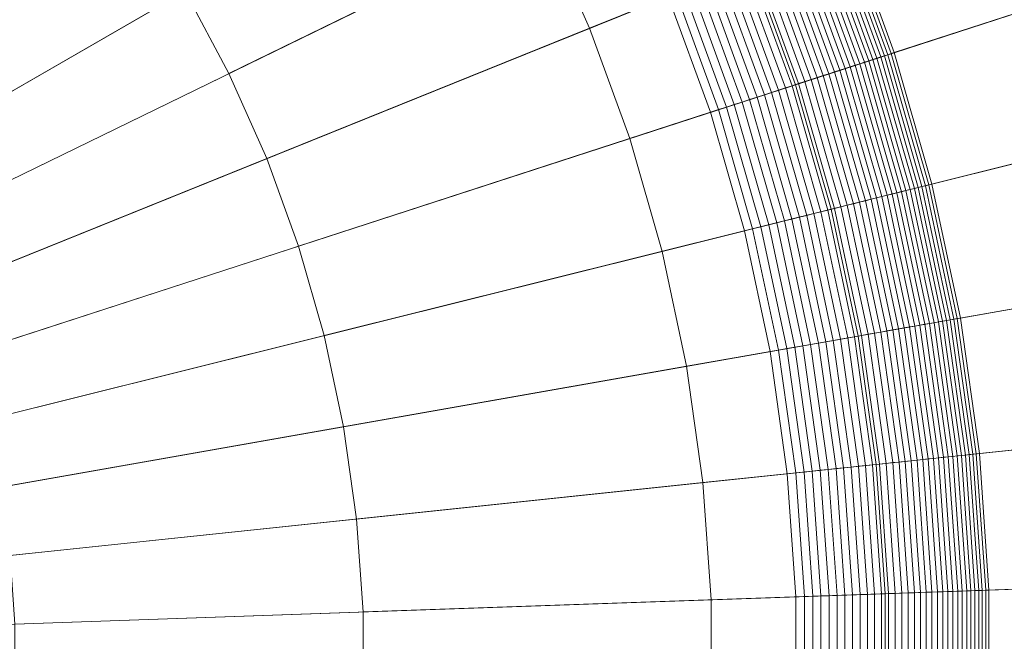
# Model space of a CAD drawing. Header units: millimetres. Extents: x -219 to 220, y -220 to 220.
# Tile 111 of 146: x 17 to 34, y 0 to 11. Entities that reach past the tile are written whole.
import ezdxf

# ---------------------------------------------------------------- set-up
doc = ezdxf.new("R2010")
doc.units = ezdxf.units.MM
doc.layers.add('LUCIDO_1', color=1, linetype='Continuous', lineweight=20, true_color=0xff0000)
doc.layers.add('Nessuna', color=7, linetype='Continuous', lineweight=9)

# ---------------------------------------------------------------- blocks, each defined once
blk = doc.blocks.new('Group-1')
at = {"layer": 'Nessuna', "color": 250, "linetype": 'Continuous', "lineweight": 20, "true_color": 0x444444, "transparency": 33554687}
for points in [[(0.392, -0.041, -69.941), (19.201, 25.847, -69.941), (17.35, 27.096, -69.941)], [(0.392, -0.041, -69.941), (20.962, 24.472, -69.941), (19.201, 25.847, -69.941)], [(0.392, -0.041, -69.941), (22.621, 22.978, -69.941), (20.962, 24.472, -69.941)], [(0.392, -0.041, -69.941), (24.173, 21.371, -69.941), (22.621, 22.978, -69.941)], [(0.392, -0.041, -69.941), (25.609, 19.66, -69.941), (24.173, 21.371, -69.941)], [(0.392, -0.041, -69.941), (26.922, 17.853, -69.941), (25.609, 19.66, -69.941)], [(21.944, 19.364, -77.941), (23.245, 17.813, -77.941), (13.789, 10.425, -77.941), (13.026, 11.334, -77.941)], [(0.392, -0.041, -69.941), (28.105, 15.959, -69.941), (26.922, 17.853, -69.941)], [(23.245, 17.813, -77.941), (24.434, 16.175, -77.941), (14.486, 9.465, -77.941), (13.789, 10.425, -77.941)], [(24.434, 16.175, -77.941), (25.507, 14.459, -77.941), (15.115, 8.459, -77.941), (14.486, 9.465, -77.941)], [(0.392, -0.041, -69.941), (29.154, 13.987, -69.941), (28.105, 15.959, -69.941)], [(25.507, 14.459, -77.941), (26.457, 12.672, -77.941), (15.672, 7.411, -77.941), (15.115, 8.459, -77.941)], [(0.392, -0.041, -69.941), (30.062, 11.946, -69.941), (29.154, 13.987, -69.941)], [(29.154, 13.987, -74.941), (30.062, 11.946, -74.941), (27.281, 10.822, -77.941), (26.457, 12.672, -77.941)], [(26.457, 12.672, -77.941), (27.281, 10.822, -77.941), (16.154, 6.327, -77.941), (15.672, 7.411, -77.941)], [(0.392, -0.041, -69.941), (30.826, 9.847, -69.941), (30.062, 11.946, -69.941)], [(30.062, 11.946, -74.941), (30.826, 9.847, -74.941), (27.973, 8.92, -77.941), (27.281, 10.822, -77.941)], [(30.062, 11.946, -69.941), (30.826, 9.847, -69.941), (30.826, 9.847, -74.941), (30.062, 11.946, -74.941)], [(27.281, 10.822, -77.941), (27.973, 8.92, -77.941), (16.56, 5.212, -77.941), (16.154, 6.327, -77.941)], [(0.392, -0.041, -69.941), (31.442, 7.7, -69.941), (30.826, 9.847, -69.941)], [(30.826, 9.847, -74.941), (31.442, 7.7, -74.941), (28.531, 6.975, -77.941), (27.973, 8.92, -77.941)], [(30.826, 9.847, -69.941), (31.442, 7.7, -69.941), (31.442, 7.7, -74.941), (30.826, 9.847, -74.941)], [(27.973, 8.92, -77.941), (28.531, 6.975, -77.941), (16.887, 4.072, -77.941), (16.56, 5.212, -77.941)], [(0.392, -0.041, -69.941), (31.906, 5.516, -69.941), (31.442, 7.7, -69.941)], [(31.442, 7.7, -74.941), (31.906, 5.516, -74.941), (28.952, 4.995, -77.941), (28.531, 6.975, -77.941)], [(31.442, 7.7, -69.941), (31.906, 5.516, -69.941), (31.906, 5.516, -74.941), (31.442, 7.7, -74.941)], [(28.531, 6.975, -77.941), (28.952, 4.995, -77.941), (17.134, 2.911, -77.941), (16.887, 4.072, -77.941)], [(0.392, -0.041, -69.941), (32.217, 3.304, -69.941), (31.906, 5.516, -69.941)], [(31.906, 5.516, -74.941), (32.217, 3.304, -74.941), (29.233, 2.99, -77.941), (28.952, 4.995, -77.941)], [(31.906, 5.516, -69.941), (32.217, 3.304, -69.941), (32.217, 3.304, -74.941), (31.906, 5.516, -74.941)], [(28.952, 4.995, -77.941), (29.233, 2.99, -77.941), (17.299, 1.736, -77.941), (17.134, 2.911, -77.941)], [(0.392, -0.041, -69.941), (32.373, 1.076, -69.941), (32.217, 3.304, -69.941)], [(32.217, 3.304, -74.941), (32.373, 1.076, -74.941), (29.375, 0.971, -77.941), (29.233, 2.99, -77.941)], [(32.217, 3.304, -69.941), (32.373, 1.076, -69.941), (32.373, 1.076, -74.941), (32.217, 3.304, -74.941)], [(29.233, 2.99, -77.941), (29.375, 0.971, -77.941), (17.382, 0.552, -77.941), (17.299, 1.736, -77.941)], [(0.392, -0.041, -69.941), (32.373, -1.158, -69.941), (32.373, 1.076, -69.941)], [(32.373, 1.076, -74.941), (32.373, -1.158, -74.941), (29.375, -1.053, -77.941), (29.375, 0.971, -77.941)], [(32.373, 1.076, -69.941), (32.373, -1.158, -69.941), (32.373, -1.158, -74.941), (32.373, 1.076, -74.941)], [(29.375, 0.971, -77.941), (29.375, -1.053, -77.941), (17.382, -0.634, -77.941), (17.382, 0.552, -77.941)]]:
    blk.add_3dface(points, dxfattribs=at)
at = {"layer": 'Nessuna', "color": 7, "linetype": 'Continuous', "lineweight": 9, "transparency": 33554687}
for points in [[(35.033, 19.959, -97.712), (36.344, 17.494, -97.712), (21.065, 10.041, -97.712), (20.311, 11.459, -97.712)], [(36.344, 17.494, -97.712), (37.48, 14.943, -97.712), (21.718, 8.575, -97.712), (21.065, 10.041, -97.712)], [(20.311, 11.459, -92.712), (21.065, 10.041, -92.712), (27.769, 13.311, -86.722), (26.771, 15.189, -86.722)], [(37.48, 14.943, -97.712), (38.435, 12.32, -97.712), (22.267, 7.066, -97.712), (21.718, 8.575, -97.712)], [(31.72, 12.616, -81.761), (32.526, 10.4, -81.761), (35.353, 11.318, -71.709), (34.475, 13.729, -71.709)], [(21.065, 10.041, -92.712), (21.718, 8.575, -92.712), (28.634, 11.369, -86.722), (27.769, 13.311, -86.722)], [(31.556, 12.55, -82.301), (32.358, 10.345, -82.301), (32.417, 10.364, -82.122), (31.614, 12.573, -82.122)], [(31.614, 12.573, -82.122), (32.417, 10.364, -82.122), (32.473, 10.383, -81.942), (31.668, 12.595, -81.942)], [(31.668, 12.595, -81.942), (32.473, 10.383, -81.942), (32.526, 10.4, -81.761), (31.72, 12.616, -81.761)], [(31.065, 12.351, -83.517), (31.855, 10.182, -83.517), (31.936, 10.208, -83.348), (31.144, 12.383, -83.348)], [(31.144, 12.383, -83.348), (31.936, 10.208, -83.348), (32.014, 10.233, -83.177), (31.22, 12.414, -83.177)], [(31.22, 12.414, -83.177), (32.014, 10.233, -83.177), (32.089, 10.258, -83.005), (31.294, 12.444, -83.005)], [(31.294, 12.444, -83.005), (32.089, 10.258, -83.005), (32.161, 10.281, -82.831), (31.364, 12.472, -82.831)], [(31.364, 12.472, -82.831), (32.161, 10.281, -82.831), (32.23, 10.304, -82.656), (31.431, 12.499, -82.656)], [(31.431, 12.499, -82.656), (32.23, 10.304, -82.656), (32.296, 10.325, -82.479), (31.495, 12.525, -82.479)], [(31.495, 12.525, -82.479), (32.296, 10.325, -82.479), (32.358, 10.345, -82.301), (31.556, 12.55, -82.301)], [(38.435, 12.32, -97.712), (39.204, 9.636, -97.712), (22.709, 5.523, -97.712), (22.267, 7.066, -97.712)], [(30.719, 12.211, -84.177), (31.499, 10.066, -84.177), (31.593, 10.096, -84.015), (30.809, 12.248, -84.015)], [(30.809, 12.248, -84.015), (31.593, 10.096, -84.015), (31.683, 10.126, -83.851), (30.897, 12.284, -83.851)], [(30.897, 12.284, -83.851), (31.683, 10.126, -83.851), (31.77, 10.154, -83.685), (30.983, 12.318, -83.685)], [(30.983, 12.318, -83.685), (31.77, 10.154, -83.685), (31.855, 10.182, -83.517), (31.065, 12.351, -83.517)], [(30.222, 12.011, -84.959), (30.99, 9.901, -84.959), (31.098, 9.936, -84.807), (30.327, 12.053, -84.807)], [(30.327, 12.053, -84.807), (31.098, 9.936, -84.807), (31.202, 9.97, -84.652), (30.429, 12.094, -84.652)], [(30.429, 12.094, -84.652), (31.202, 9.97, -84.652), (31.304, 10.003, -84.496), (30.528, 12.135, -84.496)], [(30.528, 12.135, -84.496), (31.304, 10.003, -84.496), (31.403, 10.035, -84.337), (30.625, 12.174, -84.337)], [(30.625, 12.174, -84.337), (31.403, 10.035, -84.337), (31.499, 10.066, -84.177), (30.719, 12.211, -84.177)], [(29.777, 11.831, -85.546), (30.534, 9.752, -85.546), (30.652, 9.791, -85.403), (29.892, 11.878, -85.403)], [(29.892, 11.878, -85.403), (30.652, 9.791, -85.403), (30.767, 9.828, -85.257), (30.005, 11.923, -85.257)], [(30.005, 11.923, -85.257), (30.767, 9.828, -85.257), (30.88, 9.865, -85.109), (30.115, 11.968, -85.109)], [(30.115, 11.968, -85.109), (30.88, 9.865, -85.109), (30.99, 9.901, -84.959), (30.222, 12.011, -84.959)], [(29.417, 11.686, -85.961), (30.164, 9.632, -85.961), (30.29, 9.673, -85.825), (29.539, 11.735, -85.825)], [(29.539, 11.735, -85.825), (30.29, 9.673, -85.825), (30.413, 9.713, -85.687), (29.659, 11.784, -85.687)], [(29.659, 11.784, -85.687), (30.413, 9.713, -85.687), (30.534, 9.752, -85.546), (29.777, 11.831, -85.546)], [(29.035, 11.531, -86.354), (29.773, 9.505, -86.354), (29.906, 9.548, -86.226), (29.165, 11.584, -86.226)], [(29.165, 11.584, -86.226), (29.906, 9.548, -86.226), (30.036, 9.591, -86.095), (29.292, 11.635, -86.095)], [(29.292, 11.635, -86.095), (30.036, 9.591, -86.095), (30.164, 9.632, -85.961), (29.417, 11.686, -85.961)], [(20.311, 11.459, -97.712), (21.065, 10.041, -97.712), (21.065, 10.041, -92.712), (20.311, 11.459, -92.712)], [(21.718, 8.575, -92.712), (22.267, 7.066, -92.712), (29.361, 9.371, -86.722), (28.634, 11.369, -86.722)], [(28.634, 11.369, -86.722), (29.361, 9.371, -86.722), (29.5, 9.417, -86.602), (28.77, 11.424, -86.602)], [(28.77, 11.424, -86.602), (29.5, 9.417, -86.602), (29.638, 9.461, -86.479), (28.904, 11.478, -86.479)], [(28.904, 11.478, -86.479), (29.638, 9.461, -86.479), (29.773, 9.505, -86.354), (29.035, 11.531, -86.354)], [(32.526, 10.4, -81.761), (33.176, 8.133, -81.761), (36.06, 8.852, -71.709), (35.353, 11.318, -71.709)], [(32.358, 10.345, -82.301), (33.005, 8.09, -82.301), (33.065, 8.105, -82.122), (32.417, 10.364, -82.122)], [(32.417, 10.364, -82.122), (33.065, 8.105, -82.122), (33.122, 8.119, -81.942), (32.473, 10.383, -81.942)], [(32.473, 10.383, -81.942), (33.122, 8.119, -81.942), (33.176, 8.133, -81.761), (32.526, 10.4, -81.761)], [(31.77, 10.154, -83.685), (32.405, 7.941, -83.685), (32.491, 7.962, -83.517), (31.855, 10.182, -83.517)], [(31.855, 10.182, -83.517), (32.491, 7.962, -83.517), (32.574, 7.983, -83.348), (31.936, 10.208, -83.348)], [(31.936, 10.208, -83.348), (32.574, 7.983, -83.348), (32.654, 8.003, -83.177), (32.014, 10.233, -83.177)], [(32.014, 10.233, -83.177), (32.654, 8.003, -83.177), (32.73, 8.022, -83.005), (32.089, 10.258, -83.005)], [(32.089, 10.258, -83.005), (32.73, 8.022, -83.005), (32.804, 8.04, -82.831), (32.161, 10.281, -82.831)], [(32.161, 10.281, -82.831), (32.804, 8.04, -82.831), (32.874, 8.057, -82.656), (32.23, 10.304, -82.656)], [(32.23, 10.304, -82.656), (32.874, 8.057, -82.656), (32.941, 8.074, -82.479), (32.296, 10.325, -82.479)], [(32.296, 10.325, -82.479), (32.941, 8.074, -82.479), (33.005, 8.09, -82.301), (32.358, 10.345, -82.301)], [(21.065, 10.041, -97.712), (21.718, 8.575, -97.712), (21.718, 8.575, -92.712), (21.065, 10.041, -92.712)], [(31.304, 10.003, -84.496), (31.929, 7.822, -84.496), (32.031, 7.847, -84.337), (31.403, 10.035, -84.337)], [(31.403, 10.035, -84.337), (32.031, 7.847, -84.337), (32.129, 7.872, -84.177), (31.499, 10.066, -84.177)], [(31.499, 10.066, -84.177), (32.129, 7.872, -84.177), (32.224, 7.895, -84.015), (31.593, 10.096, -84.015)], [(31.593, 10.096, -84.015), (32.224, 7.895, -84.015), (32.316, 7.918, -83.851), (31.683, 10.126, -83.851)], [(31.683, 10.126, -83.851), (32.316, 7.918, -83.851), (32.405, 7.941, -83.685), (31.77, 10.154, -83.685)], [(30.767, 9.828, -85.257), (31.382, 7.685, -85.257), (31.497, 7.714, -85.109), (30.88, 9.865, -85.109)], [(30.88, 9.865, -85.109), (31.497, 7.714, -85.109), (31.609, 7.742, -84.959), (30.99, 9.901, -84.959)], [(30.99, 9.901, -84.959), (31.609, 7.742, -84.959), (31.719, 7.769, -84.807), (31.098, 9.936, -84.807)], [(31.098, 9.936, -84.807), (31.719, 7.769, -84.807), (31.826, 7.796, -84.652), (31.202, 9.97, -84.652)], [(31.202, 9.97, -84.652), (31.826, 7.796, -84.652), (31.929, 7.822, -84.496), (31.304, 10.003, -84.496)], [(30.164, 9.632, -85.961), (30.766, 7.532, -85.961), (30.895, 7.564, -85.825), (30.29, 9.673, -85.825)], [(30.29, 9.673, -85.825), (30.895, 7.564, -85.825), (31.02, 7.595, -85.687), (30.413, 9.713, -85.687)], [(30.413, 9.713, -85.687), (31.02, 7.595, -85.687), (31.143, 7.626, -85.546), (30.534, 9.752, -85.546)], [(30.534, 9.752, -85.546), (31.143, 7.626, -85.546), (31.264, 7.656, -85.403), (30.652, 9.791, -85.403)], [(30.652, 9.791, -85.403), (31.264, 7.656, -85.403), (31.382, 7.685, -85.257), (30.767, 9.828, -85.257)], [(39.204, 9.636, -97.712), (39.785, 6.905, -97.712), (23.043, 3.953, -97.712), (22.709, 5.523, -97.712)], [(29.638, 9.461, -86.479), (30.229, 7.398, -86.479), (30.367, 7.432, -86.354), (29.773, 9.505, -86.354)], [(29.773, 9.505, -86.354), (30.367, 7.432, -86.354), (30.503, 7.466, -86.226), (29.906, 9.548, -86.226)], [(29.906, 9.548, -86.226), (30.503, 7.466, -86.226), (30.636, 7.499, -86.095), (30.036, 9.591, -86.095)], [(30.036, 9.591, -86.095), (30.636, 7.499, -86.095), (30.766, 7.532, -85.961), (30.164, 9.632, -85.961)], [(22.267, 7.066, -92.712), (22.709, 5.523, -92.712), (29.947, 7.328, -86.722), (29.361, 9.371, -86.722)], [(29.361, 9.371, -86.722), (29.947, 7.328, -86.722), (30.089, 7.363, -86.602), (29.5, 9.417, -86.602)], [(29.5, 9.417, -86.602), (30.089, 7.363, -86.602), (30.229, 7.398, -86.479), (29.638, 9.461, -86.479)], [(33.176, 8.133, -81.761), (33.667, 5.826, -81.761), (36.593, 6.342, -71.709), (36.06, 8.852, -71.709)], [(21.718, 8.575, -97.712), (22.267, 7.066, -97.712), (22.267, 7.066, -92.712), (21.718, 8.575, -92.712)], [(32.491, 7.962, -83.517), (32.971, 5.703, -83.517), (33.055, 5.718, -83.348), (32.574, 7.983, -83.348)], [(32.574, 7.983, -83.348), (33.055, 5.718, -83.348), (33.136, 5.733, -83.177), (32.654, 8.003, -83.177)], [(32.654, 8.003, -83.177), (33.136, 5.733, -83.177), (33.214, 5.746, -83.005), (32.73, 8.022, -83.005)], [(32.73, 8.022, -83.005), (33.214, 5.746, -83.005), (33.289, 5.759, -82.831), (32.804, 8.04, -82.831)], [(32.804, 8.04, -82.831), (33.289, 5.759, -82.831), (33.36, 5.772, -82.656), (32.874, 8.057, -82.656)], [(32.874, 8.057, -82.656), (33.36, 5.772, -82.656), (33.428, 5.784, -82.479), (32.941, 8.074, -82.479)], [(32.941, 8.074, -82.479), (33.428, 5.784, -82.479), (33.493, 5.795, -82.301), (33.005, 8.09, -82.301)], [(33.005, 8.09, -82.301), (33.493, 5.795, -82.301), (33.554, 5.806, -82.122), (33.065, 8.105, -82.122)], [(33.065, 8.105, -82.122), (33.554, 5.806, -82.122), (33.612, 5.816, -81.942), (33.122, 8.119, -81.942)], [(33.122, 8.119, -81.942), (33.612, 5.816, -81.942), (33.667, 5.826, -81.761), (33.176, 8.133, -81.761)], [(31.826, 7.796, -84.652), (32.296, 5.584, -84.652), (32.401, 5.603, -84.496), (31.929, 7.822, -84.496)], [(31.929, 7.822, -84.496), (32.401, 5.603, -84.496), (32.504, 5.621, -84.337), (32.031, 7.847, -84.337)], [(32.031, 7.847, -84.337), (32.504, 5.621, -84.337), (32.603, 5.639, -84.177), (32.129, 7.872, -84.177)], [(32.129, 7.872, -84.177), (32.603, 5.639, -84.177), (32.7, 5.656, -84.015), (32.224, 7.895, -84.015)], [(32.224, 7.895, -84.015), (32.7, 5.656, -84.015), (32.793, 5.672, -83.851), (32.316, 7.918, -83.851)], [(32.316, 7.918, -83.851), (32.793, 5.672, -83.851), (32.884, 5.688, -83.685), (32.405, 7.941, -83.685)], [(32.405, 7.941, -83.685), (32.884, 5.688, -83.685), (32.971, 5.703, -83.517), (32.491, 7.962, -83.517)], [(31.143, 7.626, -85.546), (31.603, 5.462, -85.546), (31.726, 5.484, -85.403), (31.264, 7.656, -85.403)], [(31.264, 7.656, -85.403), (31.726, 5.484, -85.403), (31.845, 5.505, -85.257), (31.382, 7.685, -85.257)], [(31.382, 7.685, -85.257), (31.845, 5.505, -85.257), (31.962, 5.525, -85.109), (31.497, 7.714, -85.109)], [(31.497, 7.714, -85.109), (31.962, 5.525, -85.109), (32.076, 5.546, -84.959), (31.609, 7.742, -84.959)], [(31.609, 7.742, -84.959), (32.076, 5.546, -84.959), (32.187, 5.565, -84.807), (31.719, 7.769, -84.807)], [(31.719, 7.769, -84.807), (32.187, 5.565, -84.807), (32.296, 5.584, -84.652), (31.826, 7.796, -84.652)], [(30.367, 7.432, -86.354), (30.815, 5.323, -86.354), (30.953, 5.348, -86.226), (30.503, 7.466, -86.226)], [(30.503, 7.466, -86.226), (30.953, 5.348, -86.226), (31.088, 5.371, -86.095), (30.636, 7.499, -86.095)], [(30.636, 7.499, -86.095), (31.088, 5.371, -86.095), (31.221, 5.395, -85.961), (30.766, 7.532, -85.961)], [(30.766, 7.532, -85.961), (31.221, 5.395, -85.961), (31.351, 5.418, -85.825), (30.895, 7.564, -85.825)], [(30.895, 7.564, -85.825), (31.351, 5.418, -85.825), (31.478, 5.44, -85.687), (31.02, 7.595, -85.687)], [(31.02, 7.595, -85.687), (31.478, 5.44, -85.687), (31.603, 5.462, -85.546), (31.143, 7.626, -85.546)], [(22.709, 5.523, -92.712), (23.043, 3.953, -92.712), (30.389, 5.248, -86.722), (29.947, 7.328, -86.722)], [(29.947, 7.328, -86.722), (30.389, 5.248, -86.722), (30.533, 5.274, -86.602), (30.089, 7.363, -86.602)], [(30.089, 7.363, -86.602), (30.533, 5.274, -86.602), (30.676, 5.299, -86.479), (30.229, 7.398, -86.479)], [(30.229, 7.398, -86.479), (30.676, 5.299, -86.479), (30.815, 5.323, -86.354), (30.367, 7.432, -86.354)], [(22.267, 7.066, -97.712), (22.709, 5.523, -97.712), (22.709, 5.523, -92.712), (22.267, 7.066, -92.712)], [(39.785, 6.905, -97.712), (40.173, 4.14, -97.712), (23.266, 2.363, -97.712), (23.043, 3.953, -97.712)], [(33.667, 5.826, -81.761), (33.995, 3.491, -81.761), (36.951, 3.801, -71.709), (36.593, 6.342, -71.709)], [(33.289, 5.759, -82.831), (33.613, 3.451, -82.831), (33.685, 3.458, -82.656), (33.36, 5.772, -82.656)], [(33.36, 5.772, -82.656), (33.685, 3.458, -82.656), (33.754, 3.465, -82.479), (33.428, 5.784, -82.479)], [(33.428, 5.784, -82.479), (33.754, 3.465, -82.479), (33.819, 3.472, -82.301), (33.493, 5.795, -82.301)], [(33.493, 5.795, -82.301), (33.819, 3.472, -82.301), (33.881, 3.479, -82.122), (33.554, 5.806, -82.122)], [(33.554, 5.806, -82.122), (33.881, 3.479, -82.122), (33.94, 3.485, -81.942), (33.612, 5.816, -81.942)], [(33.612, 5.816, -81.942), (33.94, 3.485, -81.942), (33.995, 3.491, -81.761), (33.667, 5.826, -81.761)], [(32.296, 5.584, -84.652), (32.61, 3.345, -84.652), (32.717, 3.356, -84.496), (32.401, 5.603, -84.496)], [(32.401, 5.603, -84.496), (32.717, 3.356, -84.496), (32.82, 3.367, -84.337), (32.504, 5.621, -84.337)], [(32.504, 5.621, -84.337), (32.82, 3.367, -84.337), (32.921, 3.378, -84.177), (32.603, 5.639, -84.177)], [(32.603, 5.639, -84.177), (32.921, 3.378, -84.177), (33.019, 3.388, -84.015), (32.7, 5.656, -84.015)], [(32.7, 5.656, -84.015), (33.019, 3.388, -84.015), (33.113, 3.398, -83.851), (32.793, 5.672, -83.851)], [(32.793, 5.672, -83.851), (33.113, 3.398, -83.851), (33.204, 3.408, -83.685), (32.884, 5.688, -83.685)], [(32.884, 5.688, -83.685), (33.204, 3.408, -83.685), (33.292, 3.417, -83.517), (32.971, 5.703, -83.517)], [(32.971, 5.703, -83.517), (33.292, 3.417, -83.517), (33.377, 3.426, -83.348), (33.055, 5.718, -83.348)], [(33.055, 5.718, -83.348), (33.377, 3.426, -83.348), (33.459, 3.434, -83.177), (33.136, 5.733, -83.177)], [(33.136, 5.733, -83.177), (33.459, 3.434, -83.177), (33.538, 3.443, -83.005), (33.214, 5.746, -83.005)], [(33.214, 5.746, -83.005), (33.538, 3.443, -83.005), (33.613, 3.451, -82.831), (33.289, 5.759, -82.831)], [(22.709, 5.523, -97.712), (23.043, 3.953, -97.712), (23.043, 3.953, -92.712), (22.709, 5.523, -92.712)], [(31.351, 5.418, -85.825), (31.656, 3.245, -85.825), (31.785, 3.258, -85.687), (31.478, 5.44, -85.687)], [(31.478, 5.44, -85.687), (31.785, 3.258, -85.687), (31.911, 3.272, -85.546), (31.603, 5.462, -85.546)], [(31.603, 5.462, -85.546), (31.911, 3.272, -85.546), (32.035, 3.285, -85.403), (31.726, 5.484, -85.403)], [(31.726, 5.484, -85.403), (32.035, 3.285, -85.403), (32.155, 3.297, -85.257), (31.845, 5.505, -85.257)], [(31.845, 5.505, -85.257), (32.155, 3.297, -85.257), (32.273, 3.31, -85.109), (31.962, 5.525, -85.109)], [(31.962, 5.525, -85.109), (32.273, 3.31, -85.109), (32.389, 3.322, -84.959), (32.076, 5.546, -84.959)], [(32.076, 5.546, -84.959), (32.389, 3.322, -84.959), (32.501, 3.334, -84.807), (32.187, 5.565, -84.807)], [(32.187, 5.565, -84.807), (32.501, 3.334, -84.807), (32.61, 3.345, -84.652), (32.296, 5.584, -84.652)], [(30.389, 5.248, -86.722), (30.685, 3.143, -86.722), (30.831, 3.158, -86.602), (30.533, 5.274, -86.602)], [(30.533, 5.274, -86.602), (30.831, 3.158, -86.602), (30.974, 3.173, -86.479), (30.676, 5.299, -86.479)], [(30.676, 5.299, -86.479), (30.974, 3.173, -86.479), (31.116, 3.188, -86.354), (30.815, 5.323, -86.354)], [(30.815, 5.323, -86.354), (31.116, 3.188, -86.354), (31.254, 3.203, -86.226), (30.953, 5.348, -86.226)], [(30.953, 5.348, -86.226), (31.254, 3.203, -86.226), (31.391, 3.217, -86.095), (31.088, 5.371, -86.095)], [(31.088, 5.371, -86.095), (31.391, 3.217, -86.095), (31.525, 3.231, -85.961), (31.221, 5.395, -85.961)], [(31.221, 5.395, -85.961), (31.525, 3.231, -85.961), (31.656, 3.245, -85.825), (31.351, 5.418, -85.825)], [(23.043, 3.953, -92.712), (23.266, 2.363, -92.712), (30.685, 3.143, -86.722), (30.389, 5.248, -86.722)], [(40.173, 4.14, -97.712), (40.368, 1.355, -97.712), (23.378, 0.762, -97.712), (23.266, 2.363, -97.712)], [(23.043, 3.953, -97.712), (23.266, 2.363, -97.712), (23.266, 2.363, -92.712), (23.043, 3.953, -92.712)], [(33.995, 3.491, -81.761), (34.159, 1.138, -81.761), (37.13, 1.242, -71.709), (36.951, 3.801, -71.709)], [(33.019, 3.388, -84.015), (33.178, 1.104, -84.015), (33.273, 1.107, -83.851), (33.113, 3.398, -83.851)], [(33.113, 3.398, -83.851), (33.273, 1.107, -83.851), (33.365, 1.11, -83.685), (33.204, 3.408, -83.685)], [(33.204, 3.408, -83.685), (33.365, 1.11, -83.685), (33.453, 1.113, -83.517), (33.292, 3.417, -83.517)], [(33.292, 3.417, -83.517), (33.453, 1.113, -83.517), (33.539, 1.116, -83.348), (33.377, 3.426, -83.348)], [(33.377, 3.426, -83.348), (33.539, 1.116, -83.348), (33.621, 1.119, -83.177), (33.459, 3.434, -83.177)], [(33.459, 3.434, -83.177), (33.621, 1.119, -83.177), (33.7, 1.122, -83.005), (33.538, 3.443, -83.005)], [(33.538, 3.443, -83.005), (33.7, 1.122, -83.005), (33.776, 1.125, -82.831), (33.613, 3.451, -82.831)], [(33.613, 3.451, -82.831), (33.776, 1.125, -82.831), (33.848, 1.127, -82.656), (33.685, 3.458, -82.656)], [(33.685, 3.458, -82.656), (33.848, 1.127, -82.656), (33.917, 1.13, -82.479), (33.754, 3.465, -82.479)], [(33.754, 3.465, -82.479), (33.917, 1.13, -82.479), (33.983, 1.132, -82.301), (33.819, 3.472, -82.301)], [(33.819, 3.472, -82.301), (33.983, 1.132, -82.301), (34.045, 1.134, -82.122), (33.881, 3.479, -82.122)], [(33.881, 3.479, -82.122), (34.045, 1.134, -82.122), (34.104, 1.136, -81.942), (33.94, 3.485, -81.942)], [(33.94, 3.485, -81.942), (34.104, 1.136, -81.942), (34.159, 1.138, -81.761), (33.995, 3.491, -81.761)], [(31.391, 3.217, -86.095), (31.543, 1.047, -86.095), (31.677, 1.051, -85.961), (31.525, 3.231, -85.961)], [(31.525, 3.231, -85.961), (31.677, 1.051, -85.961), (31.809, 1.056, -85.825), (31.656, 3.245, -85.825)], [(31.656, 3.245, -85.825), (31.809, 1.056, -85.825), (31.939, 1.061, -85.687), (31.785, 3.258, -85.687)], [(31.785, 3.258, -85.687), (31.939, 1.061, -85.687), (32.065, 1.065, -85.546), (31.911, 3.272, -85.546)], [(31.911, 3.272, -85.546), (32.065, 1.065, -85.546), (32.19, 1.069, -85.403), (32.035, 3.285, -85.403)], [(32.035, 3.285, -85.403), (32.19, 1.069, -85.403), (32.311, 1.074, -85.257), (32.155, 3.297, -85.257)], [(32.155, 3.297, -85.257), (32.311, 1.074, -85.257), (32.429, 1.078, -85.109), (32.273, 3.31, -85.109)], [(32.273, 3.31, -85.109), (32.429, 1.078, -85.109), (32.545, 1.082, -84.959), (32.389, 3.322, -84.959)], [(32.389, 3.322, -84.959), (32.545, 1.082, -84.959), (32.658, 1.086, -84.807), (32.501, 3.334, -84.807)], [(32.501, 3.334, -84.807), (32.658, 1.086, -84.807), (32.768, 1.089, -84.652), (32.61, 3.345, -84.652)], [(32.61, 3.345, -84.652), (32.768, 1.089, -84.652), (32.875, 1.093, -84.496), (32.717, 3.356, -84.496)], [(32.717, 3.356, -84.496), (32.875, 1.093, -84.496), (32.979, 1.097, -84.337), (32.82, 3.367, -84.337)], [(32.82, 3.367, -84.337), (32.979, 1.097, -84.337), (33.08, 1.1, -84.177), (32.921, 3.378, -84.177)], [(32.921, 3.378, -84.177), (33.08, 1.1, -84.177), (33.178, 1.104, -84.015), (33.019, 3.388, -84.015)], [(23.266, 2.363, -92.712), (23.378, 0.762, -92.712), (30.833, 1.022, -86.722), (30.685, 3.143, -86.722)], [(30.685, 3.143, -86.722), (30.833, 1.022, -86.722), (30.98, 1.027, -86.602), (30.831, 3.158, -86.602)], [(30.831, 3.158, -86.602), (30.98, 1.027, -86.602), (31.124, 1.032, -86.479), (30.974, 3.173, -86.479)], [(30.974, 3.173, -86.479), (31.124, 1.032, -86.479), (31.266, 1.037, -86.354), (31.116, 3.188, -86.354)], [(31.116, 3.188, -86.354), (31.266, 1.037, -86.354), (31.405, 1.042, -86.226), (31.254, 3.203, -86.226)], [(31.254, 3.203, -86.226), (31.405, 1.042, -86.226), (31.543, 1.047, -86.095), (31.391, 3.217, -86.095)], [(23.266, 2.363, -97.712), (23.378, 0.762, -97.712), (23.378, 0.762, -92.712), (23.266, 2.363, -92.712)], [(40.368, 1.355, -97.712), (40.368, -1.437, -97.712), (23.378, -0.844, -97.712), (23.378, 0.762, -97.712)], [(34.159, 1.138, -81.761), (34.159, -1.22, -81.761), (37.13, -1.324, -71.709), (37.13, 1.242, -71.709)], [(23.378, 0.762, -92.712), (23.378, -0.844, -92.712), (30.833, -1.104, -86.722), (30.833, 1.022, -86.722)], [(30.833, 1.022, -86.722), (30.833, -1.104, -86.722), (30.98, -1.109, -86.602), (30.98, 1.027, -86.602)], [(30.98, 1.027, -86.602), (30.98, -1.109, -86.602), (31.124, -1.114, -86.479), (31.124, 1.032, -86.479)], [(31.124, 1.032, -86.479), (31.124, -1.114, -86.479), (31.266, -1.119, -86.354), (31.266, 1.037, -86.354)], [(31.266, 1.037, -86.354), (31.266, -1.119, -86.354), (31.405, -1.124, -86.226), (31.405, 1.042, -86.226)], [(31.405, 1.042, -86.226), (31.405, -1.124, -86.226), (31.543, -1.129, -86.095), (31.543, 1.047, -86.095)], [(31.543, 1.047, -86.095), (31.543, -1.129, -86.095), (31.677, -1.134, -85.961), (31.677, 1.051, -85.961)], [(31.677, 1.051, -85.961), (31.677, -1.134, -85.961), (31.809, -1.138, -85.825), (31.809, 1.056, -85.825)], [(31.809, 1.056, -85.825), (31.809, -1.138, -85.825), (31.939, -1.143, -85.687), (31.939, 1.061, -85.687)], [(31.939, 1.061, -85.687), (31.939, -1.143, -85.687), (32.065, -1.147, -85.546), (32.065, 1.065, -85.546)], [(32.065, 1.065, -85.546), (32.065, -1.147, -85.546), (32.19, -1.151, -85.403), (32.19, 1.069, -85.403)], [(32.19, 1.069, -85.403), (32.19, -1.151, -85.403), (32.311, -1.156, -85.257), (32.311, 1.074, -85.257)], [(32.311, 1.074, -85.257), (32.311, -1.156, -85.257), (32.429, -1.16, -85.109), (32.429, 1.078, -85.109)], [(32.429, 1.078, -85.109), (32.429, -1.16, -85.109), (32.545, -1.164, -84.959), (32.545, 1.082, -84.959)], [(32.545, 1.082, -84.959), (32.545, -1.164, -84.959), (32.658, -1.168, -84.807), (32.658, 1.086, -84.807)], [(32.658, 1.086, -84.807), (32.658, -1.168, -84.807), (32.768, -1.172, -84.652), (32.768, 1.089, -84.652)], [(32.768, 1.089, -84.652), (32.768, -1.172, -84.652), (32.875, -1.175, -84.496), (32.875, 1.093, -84.496)], [(32.875, 1.093, -84.496), (32.875, -1.175, -84.496), (32.979, -1.179, -84.337), (32.979, 1.097, -84.337)], [(32.979, 1.097, -84.337), (32.979, -1.179, -84.337), (33.08, -1.183, -84.177), (33.08, 1.1, -84.177)], [(33.08, 1.1, -84.177), (33.08, -1.183, -84.177), (33.178, -1.186, -84.015), (33.178, 1.104, -84.015)], [(33.178, 1.104, -84.015), (33.178, -1.186, -84.015), (33.273, -1.189, -83.851), (33.273, 1.107, -83.851)], [(33.273, 1.107, -83.851), (33.273, -1.189, -83.851), (33.365, -1.193, -83.685), (33.365, 1.11, -83.685)], [(33.365, 1.11, -83.685), (33.365, -1.193, -83.685), (33.453, -1.196, -83.517), (33.453, 1.113, -83.517)], [(33.453, 1.113, -83.517), (33.453, -1.196, -83.517), (33.539, -1.199, -83.348), (33.539, 1.116, -83.348)], [(33.539, 1.116, -83.348), (33.539, -1.199, -83.348), (33.621, -1.201, -83.177), (33.621, 1.119, -83.177)], [(33.621, 1.119, -83.177), (33.621, -1.201, -83.177), (33.7, -1.204, -83.005), (33.7, 1.122, -83.005)], [(33.7, 1.122, -83.005), (33.7, -1.204, -83.005), (33.776, -1.207, -82.831), (33.776, 1.125, -82.831)], [(33.776, 1.125, -82.831), (33.776, -1.207, -82.831), (33.848, -1.209, -82.656), (33.848, 1.127, -82.656)], [(33.848, 1.127, -82.656), (33.848, -1.209, -82.656), (33.917, -1.212, -82.479), (33.917, 1.13, -82.479)], [(33.917, 1.13, -82.479), (33.917, -1.212, -82.479), (33.983, -1.214, -82.301), (33.983, 1.132, -82.301)], [(33.983, 1.132, -82.301), (33.983, -1.214, -82.301), (34.045, -1.216, -82.122), (34.045, 1.134, -82.122)], [(34.045, 1.134, -82.122), (34.045, -1.216, -82.122), (34.104, -1.218, -81.942), (34.104, 1.136, -81.942)], [(34.104, 1.136, -81.942), (34.104, -1.218, -81.942), (34.159, -1.22, -81.761), (34.159, 1.138, -81.761)], [(23.378, 0.762, -97.712), (23.378, -0.844, -97.712), (23.378, -0.844, -92.712), (23.378, 0.762, -92.712)]]:
    blk.add_3dface(points, dxfattribs=at)

msp = doc.modelspace()

# ---------------------------------------------------------------- block references
at = {"layer": 'LUCIDO_1', "color": 7, "transparency": 33554687}
msp.add_blockref('Group-1', (0, 0), dxfattribs=at)

doc.saveas('drawing.dxf')
